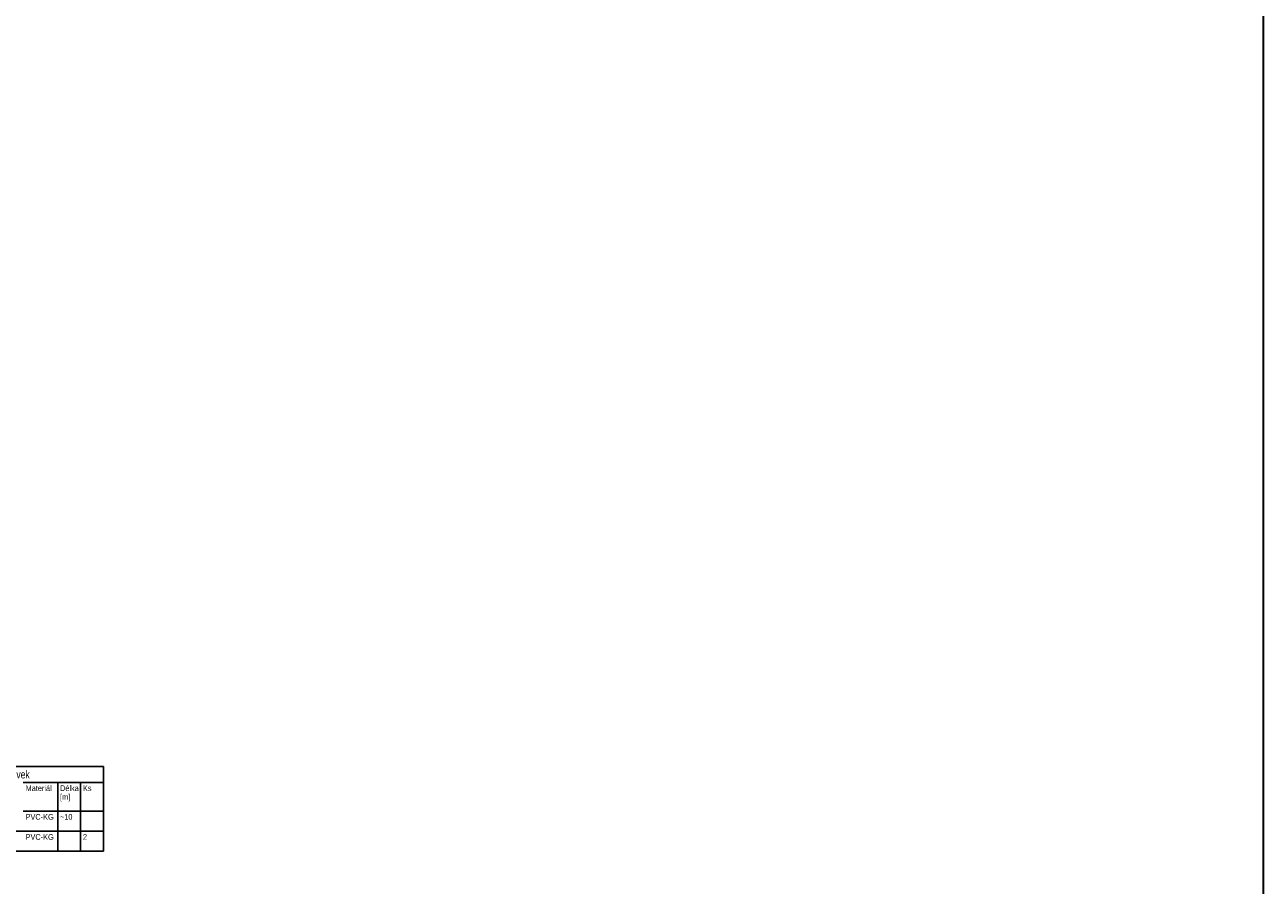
# Model space of a CAD drawing. Header units: millimetres. Extents: x -34728 to 839610, y -480656 to 464976.
# Tile 21 of 69: x 51732 to 92217, y -3369 to 24750. Entities that reach past the tile are written whole.
import ezdxf

# ---------------------------------------------------------------- set-up
doc = ezdxf.new("R2010")
doc.units = ezdxf.units.MM
doc.layers.get('0').update_dxf_attribs({"color": 9})
doc.layers.add('CKTABULKY', color=7, linetype='Continuous', lineweight=25)
doc.styles.add('TABULKY', font='ic-simplex.shx', dxfattribs={"width": 0.8})

msp = doc.modelspace()

# ---------------------------------------------------------------- linework, layer by layer
at = {"color": 220, "lineweight": 35}
msp.add_lwpolyline([(-3797.94, 52868.13), (92217.39, 52868.13), (92217.39, -112340.41), (-3797.94, -112340.41)], close=True, dxfattribs=at)
at = {"layer": 'CKTABULKY', "color": 1, "ltscale": 150, "transparency": 33554687}
for p, q in [((47371.35, 514.79), (54308.85, 514.79)), ((54308.85, 514.79), (54308.85, -10.21)), ((54308.85, -10.21), (54308.85, -947.71)), ((54308.85, -947.71), (54308.85, -1603.96)), ((54308.85, -947.71), (54308.85, -1603.96)), ((54308.85, -1603.96), (54308.85, -2260.21)), ((47371.35, -2260.21), (54308.85, -2260.21))]:
    msp.add_line(p, q, dxfattribs=at)
at = {"layer": 'CKTABULKY', "color": 2, "ltscale": 150, "transparency": 33554687}
for p, q in [((51683.85, -10.21), (52808.85, -10.21)), ((52808.85, -10.21), (53558.85, -10.21)), ((52808.85, -10.21), (52808.85, -947.71)), ((53558.85, -10.21), (54308.85, -10.21)), ((53558.85, -10.21), (53558.85, -947.71)), ((51683.85, -947.71), (52808.85, -947.71)), ((52808.85, -947.71), (53558.85, -947.71)), ((53558.85, -947.71), (54308.85, -947.71))]:
    msp.add_line(p, q, dxfattribs=at)
at = {"layer": 'CKTABULKY', "ltscale": 150, "transparency": 33554687}
for p, q in [((52808.85, -947.71), (52808.85, -1603.96)), ((53558.85, -947.71), (53558.85, -1603.96)), ((47371.35, -1603.96), (54308.85, -1603.96)), ((52808.85, -1603.96), (52808.85, -2260.21)), ((53558.85, -1603.96), (53558.85, -2260.21))]:
    msp.add_line(p, q, dxfattribs=at)

# ---------------------------------------------------------------- texts
at = {"layer": 'CKTABULKY', "color": 1, "transparency": 33554687, "style": 'TABULKY', "width": 0.8}
msp.add_text('Kanalizační potrubí včetně tvarovek', height=262.5, dxfattribs=at).set_placement((47446.35, 121.04))
at = {"layer": 'CKTABULKY', "transparency": 33554687, "style": 'TABULKY', "width": 0.8}
for s, p in [('Materiál', (51758.85, -291.46)), ('Délka', (52883.85, -291.46)), ('[m]', (52883.85, -573.84)), ('Ks', (53633.85, -291.46)), ('PVC-KG', (51758.85, -1228.96)), ('~10', (52883.85, -1228.96)), ('PVC-KG', (51758.85, -1885.21)), ('2', (53633.85, -1885.21))]:
    msp.add_text(s, height=187.5, dxfattribs=at).set_placement(p)

doc.saveas('drawing.dxf')
